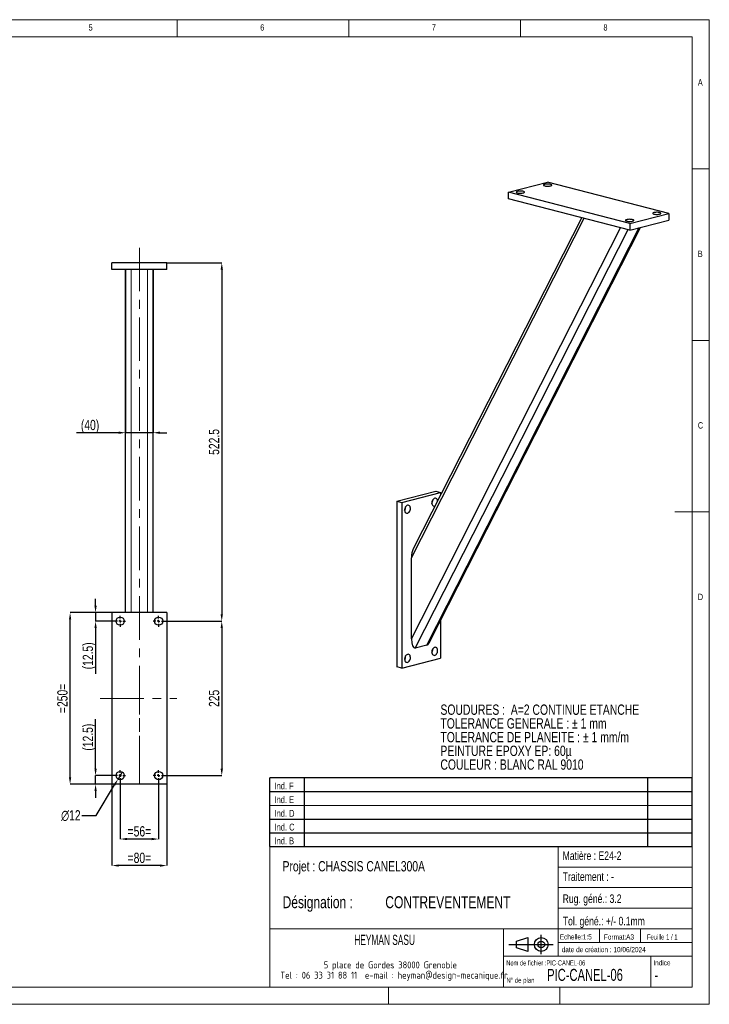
# Model space of a CAD drawing. Header units: millimetres. Extents: x 5 to 415, y 5 to 292.
# Tile 2 of 2: x 214 to 415, y 5 to 292. Entities that reach past the tile are written whole.
import ezdxf

# ---------------------------------------------------------------- set-up
doc = ezdxf.new("R2010")
doc.units = ezdxf.units.MM
doc.header["$PDSIZE"] = -1
doc.linetypes.add('CENTERX2', pattern=[20.32, 12.7, -2.54, 2.54, -2.54])
for name, color, linetype in [('COTES', 1, 'Continuous'), ('NOTES', 6, 'Continuous'), ('TRAIT-FINS', 9, 'Continuous'), ('TRAIT-MIXTES', 3, 'CENTERX2')]:
    doc.layers.add(name, color=color, linetype=linetype)
doc.layers.add('TRAIT-FORT', color=4, linetype='Continuous', lineweight=25)
doc.styles.add('SLDTEXTSTYLE0', font='TXT', dxfattribs={"width": 0.75})
doc.styles.add('SLDTEXTSTYLE1', font='TXT', dxfattribs={"width": 0.754155})
doc.styles.add('SLDTEXTSTYLE2', font='TXT', dxfattribs={"width": 0.695436})
doc.styles.add('SLDTEXTSTYLE3', font='TXT', dxfattribs={"width": 0.666172})
doc.styles.add('SLDTEXTSTYLE4', font='TXT', dxfattribs={"width": 0.7})
doc.styles.add('SLDTEXTSTYLE5', font='TXT', dxfattribs={"width": 0.692308})
doc.styles.add('SLDTEXTSTYLE6', font='ISOCP3', dxfattribs={"width": 0.96})
doc.styles.add('SLDTEXTSTYLE7', font='TXT', dxfattribs={"width": 0.605})
doc.dimstyles.new('SLDDIMSTYLE0', dxfattribs={"dimtxt": 3, "dimasz": 2, "dimexe": 0, "dimexo": 0.0625, "dimgap": 0.75, "dimtad": 1, "dimlfac": 5, "dimrnd": 1e-09, "dimzin": 12, "dimdsep": 46, "dimtxsty": 'SLDTEXTSTYLE0', "dimsah": 1, "dimcen": 0.09, "dimadec": 0, "dimazin": 3, "dimtfac": 1, "dimtmove": 0, "dimatfit": 0, "dimfxl": 1, "dimfrac": 2, "dimtolj": 1, "dimtzin": 12, "dimarcsym": 0})
doc.dimstyles.new('SLDDIMSTYLE1', dxfattribs={"dimtxt": 3, "dimasz": 2, "dimexe": 0, "dimexo": 0.0625, "dimgap": 0.75, "dimtad": 1, "dimlfac": 5, "dimrnd": 1e-09, "dimzin": 12, "dimdsep": 46, "dimtxsty": 'SLDTEXTSTYLE0', "dimsah": 1, "dimcen": 0.09, "dimadec": 0, "dimazin": 3, "dimtfac": 1, "dimtofl": 0, "dimtmove": 0, "dimatfit": 3, "dimfxl": 1, "dimfrac": 2, "dimtolj": 1, "dimtzin": 12, "dimarcsym": 0})
doc.dimstyles.new('SLDDIMSTYLE4', dxfattribs={"dimtxt": 3, "dimasz": 2, "dimexe": 0, "dimexo": 0.0625, "dimgap": 0.75, "dimtad": 0, "dimtih": 1, "dimtoh": 1, "dimlfac": 5, "dimrnd": 1e-09, "dimzin": 12, "dimdsep": 46, "dimtxsty": 'SLDTEXTSTYLE0', "dimblk1": 'NONE', "dimsah": 1, "dimcen": 0, "dimadec": 0, "dimazin": 3, "dimtfac": 1, "dimtmove": 0, "dimatfit": 3, "dimldrblk": 'NONE', "dimfxl": 1, "dimfrac": 2, "dimtolj": 1, "dimtzin": 12, "dimarcsym": 0})

# ---------------------------------------------------------------- blocks, each defined once
blk = doc.blocks.new('Bloc2')
for p, q in [((2.32, 3.8), (5.55, 4.8)), ((2.32, 1.8), (2.32, 3.8)), ((5.55, 4.8), (5.55, 0.8)), ((9.48, 0), (9.48, 5.6)), ((0, 2.8), (12.98, 2.8)), ((5.55, 0.8), (2.32, 1.8))]:
    blk.add_line(p, q)
for radius in [2, 1]:
    blk.add_circle((9.48, 2.8), radius)
blk = doc.blocks.new('TAB MODIFS')
for p, q in [((123, 20), (0, 20)), ((0, 0), (0, 20)), ((10, 20), (10, 0)), ((110, 20), (110, 0)), ((123, 0), (123, 20)), ((0, 16), (123, 16)), ((0, 8), (123, 8)), ((0, 4), (123, 4)), ((0, 0), (123, 0))]:
    blk.add_line(p, q)
at = {"color": 7, "linetype": 'Continuous', "lineweight": 18}
blk.add_line((0, 12), (123, 12), dxfattribs=at)
at = {"color": 7}
for tag in ['AUTOATTR0', 'AUTOATTR1', 'AUTOATTR2', 'AUTOATTR3', 'AUTOATTR4', 'AUTOATTR5', 'AUTOATTR6', 'AUTOATTR7', 'AUTOATTR8', 'AUTOATTR9']:
    blk.add_attdef(tag, (0, 0), '', height=1, dxfattribs=at)
at = {"layer": 'NOTES', "color": 211, "char_height": 2, "attachment_point": 1, "style": 'SLDTEXTSTYLE0'}
for s, insert in [('Ind. F', (1.36, 18.66)), ('Ind. E', (1.36, 14.66)), ('Ind. D', (1.36, 10.66)), ('Ind. C', (1.36, 6.66)), ('Ind. B', (1.36, 2.66))]:
    blk.add_mtext(s, dxfattribs=dict(at, insert=insert))
blk = doc.blocks.new('SW_NOTE_0')
at = {"layer": 'NOTES', "color": 0, "char_height": 3, "attachment_point": 1, "style": 'SLDTEXTSTYLE1'}
for s, insert in [('SOUDURES :  A=2 CONTINUE ETANCHE', (0, 3.87)), ('TOLERANCE GENERALE : ± 1 mm', (0, -0.13)), ('TOLERANCE DE PLANEITE : ± 1 mm/m', (0, -4.13)), ('PEINTURE EPOXY EP: 60µ', (0, -8.13)), ('COULEUR : BLANC RAL 9010', (0, -12.13))]:
    blk.add_mtext(s, dxfattribs=dict(at, insert=insert))
blk = doc.blocks.new('SW_NOTE_1')
at = {"layer": 'NOTES', "color": 0, "char_height": 3.5, "attachment_point": 1, "style": 'SLDTEXTSTYLE0'}
for s, insert in [('Désignation :', (0, 4.51)), ('CONTREVENTEMENT', (29.93, 4.51))]:
    blk.add_mtext(s, dxfattribs=dict(at, insert=insert))
blk = doc.blocks.new('SW_NOTE_2')
at = {"layer": 'NOTES', "color": 0, "char_height": 2, "attachment_point": 2, "style": 'SLDTEXTSTYLE6'}
for s, insert in [('5 place de Gordes 38000 Grenoble', (20.94, 2.58)), ('Tel : 06 33 31 88 11  e-mail : heyman@design-mecanique.fr', (22, -0.42))]:
    blk.add_mtext(s, dxfattribs=dict(at, insert=insert))
blk = doc.blocks.new('_D_8')
at = {"layer": 'COTES', "color": 0, "lineweight": -2, "transparency": 16777216}
for p, q in [((244.97, 219.11), (244.97, 171.61)), ((252.97, 219.11), (252.97, 171.61)), ((242.97, 171.61), (230.66, 171.61)), ((252.97, 171.61), (244.97, 171.61)), ((254.97, 171.61), (256.97, 171.61))]:
    blk.add_line(p, q, dxfattribs=at)
at = {"layer": 'COTES', "color": 0, "transparency": 16777216}
for points in [[(242.97, 171.94), (242.97, 171.27), (244.97, 171.61)], [(254.97, 171.94), (254.97, 171.27), (252.97, 171.61)]]:
    blk.add_solid(points, dxfattribs=at)
at = {"layer": 'Defpoints', "color": 0, "transparency": 16777216}
for p in [(244.97, 219.17), (252.97, 219.17), (252.97, 171.61)]:
    blk.add_point(p, dxfattribs=at)
at = {"layer": 'COTES', "color": 0, "transparency": 16777216, "insert": (234.6, 175.36), "char_height": 3, "attachment_point": 2, "style": 'SLDTEXTSTYLE0'}
blk.add_mtext('\\A1;(40)', dxfattribs=at)
blk = doc.blocks.new('_D_9')
at = {"layer": 'COTES', "color": 0, "lineweight": -2, "transparency": 16777216}
for p, q in [((257.03, 221.17), (272.97, 221.17)), ((272.97, 219.17), (272.97, 118.67)), ((256.23, 116.67), (272.97, 116.67))]:
    blk.add_line(p, q, dxfattribs=at)
at = {"layer": 'COTES', "color": 0, "transparency": 16777216}
for points in [[(272.63, 219.17), (273.3, 219.17), (272.97, 221.17)], [(272.63, 118.67), (273.3, 118.67), (272.97, 116.67)]]:
    blk.add_solid(points, dxfattribs=at)
at = {"layer": 'Defpoints', "color": 0, "transparency": 16777216}
for p in [(256.97, 221.17), (256.17, 116.67), (272.97, 116.67)]:
    blk.add_point(p, dxfattribs=at)
at = {"layer": 'COTES', "color": 0, "transparency": 16777216, "insert": (269.22, 168.92), "char_height": 3, "attachment_point": 2, "rotation": 90, "style": 'SLDTEXTSTYLE0'}
blk.add_mtext('\\A1;522.5', dxfattribs=at)
blk = doc.blocks.new('_D_10')
at = {"layer": 'COTES', "color": 0, "lineweight": -2, "transparency": 16777216}
for p, q in [((256.23, 116.67), (272.97, 116.67)), ((272.97, 114.67), (272.97, 73.67)), ((256.23, 71.67), (272.97, 71.67))]:
    blk.add_line(p, q, dxfattribs=at)
at = {"layer": 'COTES', "color": 0, "transparency": 16777216}
for points in [[(272.63, 114.67), (273.3, 114.67), (272.97, 116.67)], [(272.63, 73.67), (273.3, 73.67), (272.97, 71.67)]]:
    blk.add_solid(points, dxfattribs=at)
at = {"layer": 'Defpoints', "color": 0, "transparency": 16777216}
for p in [(256.17, 116.67), (256.17, 71.67), (272.97, 71.67)]:
    blk.add_point(p, dxfattribs=at)
at = {"layer": 'COTES', "color": 0, "transparency": 16777216, "insert": (269.22, 94.17), "char_height": 3, "attachment_point": 2, "rotation": 90, "style": 'SLDTEXTSTYLE0'}
blk.add_mtext('\\A1;225', dxfattribs=at)
blk = doc.blocks.new('_D_11')
at = {"layer": 'COTES', "color": 0, "lineweight": -2, "transparency": 16777216}
for p, q in [((243.37, 70.01), (243.37, 53.17)), ((254.57, 70.01), (254.57, 53.17)), ((252.57, 53.17), (245.37, 53.17))]:
    blk.add_line(p, q, dxfattribs=at)
at = {"layer": 'COTES', "color": 0, "transparency": 16777216}
for points in [[(245.37, 53.51), (245.37, 52.84), (243.37, 53.17)], [(252.57, 53.51), (252.57, 52.84), (254.57, 53.17)]]:
    blk.add_solid(points, dxfattribs=at)
at = {"layer": 'Defpoints', "color": 0, "transparency": 16777216}
for p in [(243.37, 70.07), (254.57, 70.07), (243.37, 53.17)]:
    blk.add_point(p, dxfattribs=at)
at = {"layer": 'COTES', "color": 0, "transparency": 16777216, "insert": (248.97, 56.92), "char_height": 3, "attachment_point": 2, "style": 'SLDTEXTSTYLE0'}
blk.add_mtext('\\A1;=56=', dxfattribs=at)
blk = doc.blocks.new('_D_12')
at = {"layer": 'COTES', "color": 0, "lineweight": -2, "transparency": 16777216}
for p, q in [((240.97, 69.11), (240.97, 45.44)), ((256.97, 69.11), (256.97, 45.44)), ((254.97, 45.44), (242.97, 45.44))]:
    blk.add_line(p, q, dxfattribs=at)
at = {"layer": 'COTES', "color": 0, "transparency": 16777216}
for points in [[(242.97, 45.77), (242.97, 45.11), (240.97, 45.44)], [(254.97, 45.77), (254.97, 45.11), (256.97, 45.44)]]:
    blk.add_solid(points, dxfattribs=at)
at = {"layer": 'Defpoints', "color": 0, "transparency": 16777216}
for p in [(240.97, 69.17), (256.97, 69.17), (240.97, 45.44)]:
    blk.add_point(p, dxfattribs=at)
at = {"layer": 'COTES', "color": 0, "transparency": 16777216, "insert": (248.97, 49.19), "char_height": 3, "attachment_point": 2, "style": 'SLDTEXTSTYLE0'}
blk.add_mtext('\\A1;=80=', dxfattribs=at)
blk = doc.blocks.new('_D_13')
at = {"layer": 'COTES', "color": 0, "lineweight": -2, "transparency": 16777216}
for p, q in [((240.9, 119.17), (228.78, 119.17)), ((228.78, 71.17), (228.78, 117.17)), ((240.9, 69.17), (228.78, 69.17))]:
    blk.add_line(p, q, dxfattribs=at)
at = {"layer": 'COTES', "color": 0, "transparency": 16777216}
for points in [[(228.45, 117.17), (229.11, 117.17), (228.78, 119.17)], [(228.45, 71.17), (229.11, 71.17), (228.78, 69.17)]]:
    blk.add_solid(points, dxfattribs=at)
at = {"layer": 'Defpoints', "color": 0, "transparency": 16777216}
for p in [(228.78, 119.17), (240.97, 119.17), (240.97, 69.17)]:
    blk.add_point(p, dxfattribs=at)
at = {"layer": 'COTES', "color": 0, "transparency": 16777216, "insert": (225.03, 94.17), "char_height": 3, "attachment_point": 2, "rotation": 90, "style": 'SLDTEXTSTYLE0'}
blk.add_mtext('\\A1;=250=', dxfattribs=at)
blk = doc.blocks.new('_D_14')
at = {"layer": 'COTES', "color": 0, "lineweight": -2, "transparency": 16777216}
for p, q in [((243.99, 72.7), (242.74, 70.65)), ((236.33, 60.08), (241.71, 68.94)), ((232.16, 60.08), (236.33, 60.08))]:
    blk.add_line(p, q, dxfattribs=at)
at = {"layer": 'COTES', "color": 0, "transparency": 16777216}
blk.add_solid([(241.42, 69.11), (241.99, 68.77), (242.74, 70.65)], dxfattribs=at)
at = {"layer": 'Defpoints', "color": 0, "transparency": 16777216}
for p in [(243.99, 72.7), (242.74, 70.65)]:
    blk.add_point(p, dxfattribs=at)
at = {"layer": 'COTES', "color": 0, "transparency": 16777216, "insert": (226.16, 61.58), "char_height": 3, "attachment_point": 1, "style": 'SLDTEXTSTYLE0'}
blk.add_mtext('\\A1;∅12', dxfattribs=at)
blk = doc.blocks.new('_None')
blk = doc.blocks.new('_D_15')
at = {"layer": 'COTES', "color": 0, "lineweight": -2, "transparency": 16777216}
for p, q in [((236.2, 121.17), (236.2, 123.17)), ((240.9, 119.17), (236.2, 119.17)), ((236.2, 119.17), (236.2, 116.67)), ((241.7, 116.67), (236.2, 116.67)), ((236.2, 114.67), (236.2, 101.32))]:
    blk.add_line(p, q, dxfattribs=at)
at = {"layer": 'COTES', "color": 0, "transparency": 16777216}
for points in [[(235.87, 121.17), (236.54, 121.17), (236.2, 119.17)], [(235.87, 114.67), (236.54, 114.67), (236.2, 116.67)]]:
    blk.add_solid(points, dxfattribs=at)
at = {"layer": 'Defpoints', "color": 0, "transparency": 16777216}
for p in [(240.97, 119.17), (236.2, 116.67), (241.77, 116.67)]:
    blk.add_point(p, dxfattribs=at)
at = {"layer": 'COTES', "color": 0, "transparency": 16777216, "insert": (232.45, 106.57), "char_height": 3, "attachment_point": 2, "rotation": 90, "style": 'SLDTEXTSTYLE0'}
blk.add_mtext('\\A1;(12.5)', dxfattribs=at)
blk = doc.blocks.new('_D_16')
at = {"layer": 'COTES', "color": 0, "lineweight": -2, "transparency": 16777216}
for p, q in [((236.2, 73.67), (236.2, 88.11)), ((241.7, 71.67), (236.2, 71.67)), ((236.2, 69.17), (236.2, 71.67)), ((240.9, 69.17), (236.2, 69.17)), ((236.2, 67.17), (236.2, 65.17))]:
    blk.add_line(p, q, dxfattribs=at)
at = {"layer": 'COTES', "color": 0, "transparency": 16777216}
for points in [[(235.87, 73.67), (236.54, 73.67), (236.2, 71.67)], [(235.87, 67.17), (236.54, 67.17), (236.2, 69.17)]]:
    blk.add_solid(points, dxfattribs=at)
at = {"layer": 'Defpoints', "color": 0, "transparency": 16777216}
for p in [(236.2, 69.17), (240.97, 69.17), (241.77, 71.67)]:
    blk.add_point(p, dxfattribs=at)
at = {"layer": 'COTES', "color": 0, "transparency": 16777216, "insert": (232.45, 82.86), "char_height": 3, "attachment_point": 2, "rotation": 90, "style": 'SLDTEXTSTYLE0'}
blk.add_mtext('\\A1;(12.5)', dxfattribs=at)
blk = doc.blocks.new('SW_CENTERMARKSYMBOL_0')
at = {"layer": 'TRAIT-MIXTES', "color": 0}
for p, q in [((-0.8, 0), (-1.6, 0)), ((0, 0), (-0.4, 0)), ((0, 0.8), (0, 1.6)), ((0, 0), (0, 0.4)), ((0, 0), (0, -0.4)), ((0, 0), (0.4, 0)), ((0.8, 0), (1.6, 0)), ((0, -0.8), (0, -1.6))]:
    blk.add_line(p, q, dxfattribs=at)
blk = doc.blocks.new('SW_CENTERMARKSYMBOL_1')
at = {"layer": 'TRAIT-MIXTES', "color": 0}
for p, q in [((-0.8, 0), (-1.6, 0)), ((0, 0), (-0.4, 0)), ((0, 0.8), (0, 1.6)), ((0, 0), (0, 0.4)), ((0, 0), (0, -0.4)), ((0, 0), (0.4, 0)), ((0.8, 0), (1.6, 0)), ((0, -0.8), (0, -1.6))]:
    blk.add_line(p, q, dxfattribs=at)
blk = doc.blocks.new('SW_CENTERMARKSYMBOL_2')
at = {"layer": 'TRAIT-MIXTES', "color": 0}
for p, q in [((-0.8, 0), (-1.6, 0)), ((0, 0), (-0.4, 0)), ((0, 0.8), (0, 1.6)), ((0, 0), (0, 0.4)), ((0, 0), (0, -0.4)), ((0, 0), (0.4, 0)), ((0.8, 0), (1.6, 0)), ((0, -0.8), (0, -1.6))]:
    blk.add_line(p, q, dxfattribs=at)
blk = doc.blocks.new('SW_CENTERMARKSYMBOL_3')
at = {"layer": 'TRAIT-MIXTES', "color": 0}
for p, q in [((-0.8, 0), (-1.6, 0)), ((0, 0), (-0.4, 0)), ((0, 0.8), (0, 1.6)), ((0, 0), (0, 0.4)), ((0, 0), (0, -0.4)), ((0, 0), (0.4, 0)), ((0.8, 0), (1.6, 0)), ((0, -0.8), (0, -1.6))]:
    blk.add_line(p, q, dxfattribs=at)

msp = doc.modelspace()

# ---------------------------------------------------------------- linework, layer by layer
at = {"lineweight": 18}
for p, q in [((415, 292), (5, 292)), ((260, 287), (260, 292)), ((310, 292), (310, 287)), ((360, 287), (360, 292)), ((415, 5), (415, 292)), ((410, 287), (10, 287)), ((410, 287), (410, 10)), ((415, 248.5), (410, 248.5)), ((410, 198.5), (415, 198.5)), ((415, 148.5), (405, 148.5)), ((286.999, 50.9996), (286.999, 9.9996)), ((409.999, 50.9996), (286.999, 50.9996)), ((370.999, 50.9996), (370.999, 18.9996)), ((370.999, 44.9996), (409.999, 44.9996)), ((370.999, 38.9996), (409.999, 38.9996)), ((370.999, 32.9996), (409.999, 32.9996)), ((286.999, 26.9996), (409.999, 26.9996)), ((354.999, 26.9996), (354.999, 9.9996)), ((382.999, 26.9996), (382.999, 22.9996)), ((394.999, 26.9996), (394.999, 22.9996)), ((370.999, 22.9996), (409.999, 22.9996)), ((354.999, 18.9996), (409.999, 18.9996)), ((397.999, 18.9996), (397.999, 9.9996)), ((10, 10), (410, 10)), ((321.499, 9.9996), (321.499, 4.9996)), ((371.499, 9.9996), (371.499, 4.9996)), ((5, 5), (415, 5))]:
    msp.add_line(p, q, dxfattribs=at)
at = {"layer": 'TRAIT-FINS', "lineweight": 18}
for p, q in [((246.5667, 119.1749), (246.5667, 219.1749)), ((251.3667, 119.1749), (251.3667, 219.1749))]:
    msp.add_line(p, q, dxfattribs=at)
at = {"layer": 'TRAIT-FORT', "lineweight": 25}
for p, q in [((356.5096, 241.7527), (367.8233, 244.6809)), ((403.1786, 235.5303), (367.8233, 244.6809)), ((391.8649, 232.602), (356.5096, 241.7527)), ((356.5096, 239.8208), (356.5096, 241.7527)), ((391.8649, 230.6702), (356.5096, 239.8208)), ((391.8649, 232.602), (403.1786, 235.5303)), ((403.1786, 235.5303), (403.1786, 233.5984)), ((328.2253, 135.1357), (378.5525, 234.1157)), ((377.8345, 234.3015), (328.7374, 137.7408)), ((391.8649, 230.6702), (403.1786, 233.5984)), ((391.8649, 232.602), (391.8649, 230.6702)), ((328.2253, 111.5006), (389.1724, 231.3671)), ((329.3567, 108.839), (391.3681, 230.7988)), ((332.7508, 109.7175), (394.6117, 231.3811)), ((333.37, 110.3596), (394.9488, 231.4684)), ((256.9667, 221.1749), (240.9667, 221.1749)), ((240.9667, 219.1749), (240.9667, 221.1749)), ((256.9667, 219.1749), (256.9667, 221.1749)), ((256.9667, 219.1749), (240.9667, 219.1749)), ((244.9667, 119.1749), (244.9667, 219.1749)), ((252.9667, 119.1749), (252.9667, 219.1749)), ((323.9826, 151.6468), (335.2963, 154.575)), ((325.3969, 151.2808), (336.7106, 154.209)), ((335.2963, 154.575), (336.7106, 154.209)), ((336.7106, 154.209), (336.7106, 153.4219)), ((323.9826, 151.6468), (325.3969, 151.2808)), ((323.9826, 151.6468), (323.9826, 103.3505)), ((325.3969, 151.2808), (325.3969, 102.9845)), ((328.2253, 111.5006), (328.2253, 135.1357)), ((256.9667, 119.1749), (240.9667, 119.1749)), ((240.9667, 119.1749), (240.9667, 69.1749)), ((256.9667, 119.1749), (256.9667, 69.1749)), ((336.7106, 116.9295), (336.7106, 105.9127)), ((332.7508, 109.7175), (329.3567, 108.839)), ((325.3969, 102.9845), (323.9826, 103.3505)), ((325.3969, 102.9845), (336.7106, 105.9127)), ((256.9667, 69.1749), (240.9667, 69.1749))]:
    msp.add_line(p, q, dxfattribs=at)
at = {"layer": 'TRAIT-FORT', "lineweight": 25, "flags": 128}
for points in [[(367.0454, 243.5645), (367.2831, 243.5168), (367.5592, 243.4859), (367.8563, 243.4737), (368.1557, 243.481), (368.4388, 243.5074), (368.6875, 243.5512), (368.8865, 243.6096), (369.023, 243.6789), (369.0886, 243.7549), (369.0792, 243.8327), (368.9953, 243.9075), (368.8422, 243.9745), (368.6295, 244.0295), (368.3705, 244.0692), (368.0817, 244.0909), (367.781, 244.0933), (367.4875, 244.0763), (367.2195, 244.041), (366.9938, 243.9895), (366.8248, 243.9251), (366.7229, 243.8519), (366.6946, 243.7744), (366.7416, 243.6975), (366.8611, 243.626), (367.0454, 243.5645)], [(359.1258, 241.5148), (359.3635, 241.467), (359.6396, 241.4361), (359.9367, 241.424), (360.2361, 241.4313), (360.5192, 241.4577), (360.768, 241.5014), (360.9669, 241.5598), (361.1034, 241.6292), (361.1691, 241.7052), (361.1596, 241.783), (361.0757, 241.8577), (360.9226, 241.9247), (360.7099, 241.9798), (360.451, 242.0194), (360.1621, 242.0411), (359.8614, 242.0436), (359.5679, 242.0266), (359.2999, 241.9913), (359.0742, 241.9398), (358.9052, 241.8754), (358.8033, 241.8021), (358.775, 241.7246), (358.822, 241.6477), (358.9415, 241.5763), (359.1258, 241.5148)], [(398.8652, 235.3289), (399.1029, 235.2812), (399.379, 235.2503), (399.6761, 235.2381), (399.9755, 235.2454), (400.2586, 235.2718), (400.5074, 235.3156), (400.7063, 235.374), (400.8428, 235.4433), (400.9085, 235.5193), (400.899, 235.5971), (400.8151, 235.6719), (400.662, 235.7389), (400.4493, 235.794), (400.1904, 235.8336), (399.9015, 235.8553), (399.6008, 235.8578), (399.3073, 235.8408), (399.0393, 235.8054), (398.8136, 235.7539), (398.6446, 235.6896), (398.5427, 235.6163), (398.5144, 235.5388), (398.5614, 235.4619), (398.6809, 235.3905), (398.8652, 235.3289)], [(390.9457, 233.2792), (391.1833, 233.2315), (391.4594, 233.2006), (391.7565, 233.1884), (392.056, 233.1957), (392.339, 233.2221), (392.5878, 233.2658), (392.7867, 233.3242), (392.9232, 233.3936), (392.9889, 233.4696), (392.9794, 233.5474), (392.8955, 233.6222), (392.7424, 233.6892), (392.5297, 233.7442), (392.2708, 233.7838), (391.9819, 233.8056), (391.6813, 233.808), (391.3877, 233.791), (391.1197, 233.7557), (390.894, 233.7042), (390.725, 233.6398), (390.6231, 233.5666), (390.5948, 233.4891), (390.6418, 233.4122), (390.7613, 233.3407), (390.9457, 233.2792)], [(335.0135, 152.5141), (334.8025, 152.423), (334.6047, 152.2649), (334.4326, 152.0496), (334.2971, 151.7906), (334.2065, 151.5043), (334.1667, 151.2086), (334.18, 150.922), (334.2457, 150.6627), (334.3597, 150.4469), (334.5148, 150.2881), (334.7011, 150.1964), (334.9072, 150.1775), (335.081, 150.217)], [(335.8535, 151.7363), (335.8205, 151.922), (335.7299, 152.1615), (335.5944, 152.3503), (335.4223, 152.4765), (335.2245, 152.5323), (335.0135, 152.5141)], [(327.0939, 150.4643), (326.8829, 150.3733), (326.6851, 150.2152), (326.5131, 149.9998), (326.3775, 149.7409), (326.2869, 149.4545), (326.2471, 149.1588), (326.2604, 148.8723), (326.3261, 148.613), (326.4401, 148.3972), (326.5952, 148.2384), (326.7815, 148.1467), (326.9876, 148.1277), (327.2003, 148.1828), (327.4063, 148.3084), (327.5927, 148.4966), (327.7477, 148.7356), (327.8617, 149.0104), (327.9274, 149.3038), (327.9408, 149.5972), (327.9009, 149.8723), (327.8103, 150.1117), (327.6748, 150.3005), (327.5027, 150.4268), (327.3049, 150.4825), (327.0939, 150.4643)], [(335.0135, 109.0474), (334.8025, 108.9564), (334.6047, 108.7982), (334.4326, 108.5829), (334.2971, 108.324), (334.2065, 108.0376), (334.1667, 107.7419), (334.18, 107.4554), (334.2457, 107.1961), (334.3597, 106.9802), (334.5148, 106.8215), (334.7011, 106.7297), (334.9072, 106.7108), (335.1199, 106.7659), (335.3259, 106.8914), (335.5123, 107.0796), (335.6673, 107.3187), (335.7813, 107.5935), (335.847, 107.8868), (335.8604, 108.1803), (335.8205, 108.4554), (335.7299, 108.6948), (335.5944, 108.8836), (335.4223, 109.0098), (335.2245, 109.0656), (335.0135, 109.0474)], [(327.0939, 106.9977), (326.8829, 106.9066), (326.6851, 106.7485), (326.5131, 106.5332), (326.3775, 106.2742), (326.2869, 105.9879), (326.2471, 105.6922), (326.2604, 105.4056), (326.3261, 105.1463), (326.4401, 104.9305), (326.5952, 104.7717), (326.7815, 104.68), (326.9876, 104.6611), (327.2003, 104.7161), (327.4063, 104.8417), (327.5927, 105.0299), (327.7477, 105.2689), (327.8617, 105.5437), (327.9274, 105.8371), (327.9408, 106.1305), (327.9009, 106.4056), (327.8103, 106.6451), (327.6748, 106.8339), (327.5027, 106.9601), (327.3049, 107.0159), (327.0939, 106.9977)]]:
    msp.add_lwpolyline(points, dxfattribs=at)
at = {"layer": 'TRAIT-FORT', "lineweight": 25}
for centre in [(243.3667, 116.6749), (254.5667, 116.6749), (243.3667, 71.6749), (254.5667, 71.6749)]:
    msp.add_circle(centre, 1.2, dxfattribs=at)
for centre in [(324.8312, 149.8908), (332.7508, 151.9406), (324.8312, 106.4242), (332.7508, 108.4739)]:
    msp.add_arc(centre, 1.6966, 326.771666, 4.206697, dxfattribs=at)
for centre, start_param, end_param in [((329.3567, 135.4285), 0.69461199, 1.68620107), ((329.3567, 111.7934), 1.68620107, 3.25699739), ((332.7508, 112.6719), 3.25699739, 3.83620465)]:
    msp.add_ellipse(centre, major_axis=(0.1303, 2.9685), ratio=0.37859571, start_param=start_param, end_param=end_param, dxfattribs=at)
at = {"layer": 'TRAIT-MIXTES', "lineweight": 18}
for p, q in [((248.9667, 225.5395), (248.9667, 69.1749)), ((248.9667, 69.1749), (248.9667, 103.1715)), ((237.533, 94.1749), (259.8999, 94.1749))]:
    msp.add_line(p, q, dxfattribs=at)

# ---------------------------------------------------------------- block references
for name, p in [('TAB MODIFS', (286.9925, 50.9894)), ('Bloc2', (356.5589, 19.6339))]:
    msp.add_blockref(name, p)
at = {"layer": 'NOTES'}
for name, p in [('SW_NOTE_0', (336.6699, 88.514)), ('SW_NOTE_1', (290.684, 32.0082)), ('SW_NOTE_2', (301.1573, 14.9054))]:
    msp.add_blockref(name, p, dxfattribs=at)
at = {"layer": 'TRAIT-MIXTES'}
for name, p in [('SW_CENTERMARKSYMBOL_2', (243.3667, 116.6749)), ('SW_CENTERMARKSYMBOL_3', (254.5667, 116.6749)), ('SW_CENTERMARKSYMBOL_0', (243.3667, 71.6749)), ('SW_CENTERMARKSYMBOL_1', (254.5667, 71.6749))]:
    msp.add_blockref(name, p, dxfattribs=at)

# ---------------------------------------------------------------- texts
at = {"layer": 'NOTES'}
for s, insert, char_height, attachment_point, style in [('5', (234.1667, 290.668), 1.8521, 1, 'SLDTEXTSTYLE0'), ('6', (284.1667, 290.668), 1.8521, 1, 'SLDTEXTSTYLE0'), ('7', (334.1667, 290.668), 1.8521, 1, 'SLDTEXTSTYLE0'), ('8', (384.1667, 290.668), 1.8521, 1, 'SLDTEXTSTYLE0'), ('A', (411.6667, 274.668), 1.8521, 1, 'SLDTEXTSTYLE0'), ('B', (411.6667, 224.668), 1.8521, 1, 'SLDTEXTSTYLE0'), ('C', (411.6667, 174.668), 1.8521, 1, 'SLDTEXTSTYLE0'), ('D', (411.6667, 124.668), 1.8521, 1, 'SLDTEXTSTYLE0'), ('Matière : E24-2', (372.2655, 49.5547), 2.5, 1, 'SLDTEXTSTYLE0'), ('Projet : CHASSIS CANEL300A', (290.684, 46.7425), 3, 1, 'SLDTEXTSTYLE0'), ('Traitement : -', (372.2972, 43.4676), 2.5, 1, 'SLDTEXTSTYLE0'), ('Rug. géné.: 3.2', (372.2837, 37.0335), 2.5, 1, 'SLDTEXTSTYLE0'), ('Tol. géné.: +/- 0.1mm', (372.3226, 30.4989), 2.5, 1, 'SLDTEXTSTYLE0'), ('HEYMAN SASU', (320.4107, 25.2841), 3, 2, 'SLDTEXTSTYLE7'), ('Echelle:1:5', (371.4524, 25.4043), 1.5, 1, 'SLDTEXTSTYLE0'), ('Format:A3', (384.2882, 25.3797), 1.5, 1, 'SLDTEXTSTYLE0'), ('Feuille 1 / 1', (396.8054, 25.3835), 1.5, 1, 'SLDTEXTSTYLE5'), ('date de création : 10/06/2024', (372.0079, 21.6943), 1.5, 1, 'SLDTEXTSTYLE0'), ('Nom de fichier :PIC-CANEL-06', (355.8514, 17.8149), 1.5, 1, 'SLDTEXTSTYLE3'), ('Indice', (398.6917, 17.8597), 1.5, 1, 'SLDTEXTSTYLE0'), ('PIC-CANEL-06', (367.755, 15.329), 3.5, 1, 'SLDTEXTSTYLE2'), ('N° de plan', (355.8771, 12.7646), 1.5, 1, 'SLDTEXTSTYLE4'), ('-', (398.9911, 15.2757), 3.5, 1, 'SLDTEXTSTYLE0')]:
    msp.add_mtext(s, dxfattribs=dict(at, insert=insert, char_height=char_height, attachment_point=attachment_point, style=style))

# ---------------------------------------------------------------- dimensions: what is measured, and where the dimension line sits
at = {"layer": 'COTES'}
for base, p1, p2, picture, middle in [((272.9667, 116.6749), (256.9667, 221.1749), (256.1667, 116.6749), '_D_9', (272.9667, 168.9249)), ((272.9667, 71.6749), (256.1667, 116.6749), (256.1667, 71.6749), '_D_10', (272.9667, 94.1749))]:
    dim = msp.add_linear_dim(base=base, p1=p1, p2=p2, angle=90, dimstyle='SLDDIMSTYLE1', dxfattribs=at)
    dim.commit()
    dim.dimension.update_dxf_attribs({"geometry": picture, "text_midpoint": middle, "dimtype": 160})
for base, p1, p2, text, dimstyle, picture, middle in [((252.9667, 171.6059), (244.9667, 219.1749), (252.9667, 219.1749), '(<>)', 'SLDDIMSTYLE0', '_D_8', (234.6022, 171.6059)), ((240.9667, 45.4396), (256.9667, 69.1749), (240.9667, 69.1749), '=<>=', 'SLDDIMSTYLE1', '_D_12', (248.9667, 45.4396)), ((243.3667, 53.1749), (254.5667, 70.0749), (243.3667, 70.0749), '=<>=', 'SLDDIMSTYLE1', '_D_11', (248.9667, 53.1749))]:
    dim = msp.add_linear_dim(base=base, p1=p1, p2=p2, text=text, dimstyle=dimstyle, dxfattribs=at)
    dim.commit()
    dim.dimension.update_dxf_attribs({"geometry": picture, "text_midpoint": middle, "dimtype": 160})
for base, p1, p2, text, dimstyle, picture, middle in [((236.2037, 116.6749), (240.9667, 119.1749), (241.7667, 116.6749), '(<>)', 'SLDDIMSTYLE0', '_D_15', (236.2037, 106.5749)), ((228.7813, 119.1749), (240.9667, 69.1749), (240.9667, 119.1749), '=<>=', 'SLDDIMSTYLE1', '_D_13', (228.7813, 94.1749)), ((236.2037, 69.1749), (241.7667, 71.6749), (240.9667, 69.1749), '(<>)', 'SLDDIMSTYLE0', '_D_16', (236.2037, 82.8578))]:
    dim = msp.add_linear_dim(base=base, p1=p1, p2=p2, angle=90, text=text, dimstyle=dimstyle, dxfattribs=at)
    dim.commit()
    dim.dimension.update_dxf_attribs({"geometry": picture, "text_midpoint": middle, "dimtype": 160})
dim = msp.add_diameter_dim_2p(p1=(243.9894, 72.7007), p2=(242.7441, 70.6491), dimstyle='SLDDIMSTYLE4', dxfattribs=at)
dim.commit()
dim.dimension.update_dxf_attribs({"geometry": '_D_14', "text_midpoint": (228.7813, 60.0791), "dimtype": 163})

doc.saveas('drawing.dxf')
